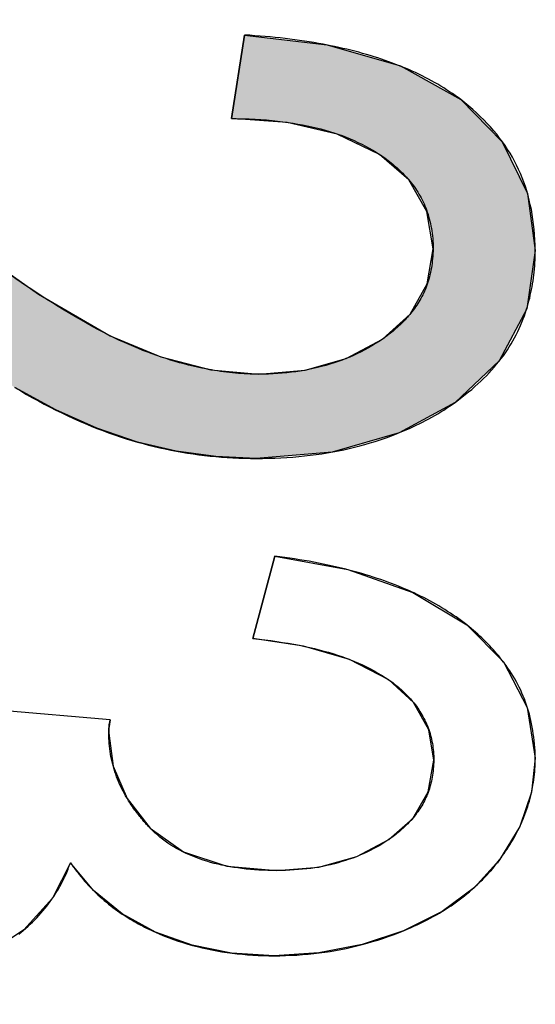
# Model space of a CAD drawing. Header units: millimetres. Extents: x -360 to -91, y -544 to -437.
# Tile 27 of 40: x -182.25 to -181.22, y -486.23 to -484.27. Entities that reach past the tile are written whole.
import ezdxf

# ---------------------------------------------------------------- set-up
doc = ezdxf.new("R2010")
doc.units = ezdxf.units.MM
doc.header["$LTSCALE"] = 16.335
doc.layers.get('0').update_dxf_attribs({"linetype": 'CONTINUOUS'})

msp = doc.modelspace()

# ---------------------------------------------------------------- hatches: boundary and pattern name
h = msp.add_hatch(color=256)
h.dxf.hatch_style = 1
h.paths.add_polyline_path([(-183.2294, -485.1432), (-183.2294, -484.268), (-183.1719, -484.2689), (-183.1146, -484.2749), (-183.0592, -484.2859), (-183.0591, -484.286), (-182.9713, -484.3122), (-182.9704, -484.3125), (-182.8818, -484.348), (-182.7928, -484.3929), (-182.6912, -484.4557), (-182.5919, -484.5259), (-182.5905, -484.527), (-182.4905, -484.605), (-182.4787, -484.6145), (-182.4564, -484.6324), (-182.4343, -484.6499), (-182.4124, -484.667), (-182.3907, -484.6838), (-182.3805, -484.6916), (-182.3502, -484.7154), (-182.3289, -484.7304), (-182.3285, -484.7307), (-182.3072, -484.7464), (-182.286, -484.7617), (-182.2755, -484.7692), (-182.265, -484.7766), (-182.2545, -484.7839), (-182.2441, -484.7911), (-182.2336, -484.7982), (-182.2232, -484.8052), (-182.2127, -484.8121), (-182.2095, -484.8143), (-182.2078, -484.8153), (-182.2048, -484.8172), (-182.1934, -484.8246), (-182.1819, -484.8318), (-182.1704, -484.8389), (-182.1589, -484.8459), (-182.1474, -484.8528), (-182.1359, -484.8595), (-182.1244, -484.8661), (-182.1129, -484.8726), (-182.1015, -484.879), (-182.09, -484.8853), (-182.0785, -484.8914), (-182.067, -484.8974), (-182.0576, -484.902), (-182.0483, -484.9063), (-182.0389, -484.9106), (-182.0296, -484.9147), (-182.0203, -484.9187), (-182.011, -484.9225), (-182.0018, -484.9262), (-181.9925, -484.9298), (-181.9833, -484.9332), (-181.9741, -484.9365), (-181.965, -484.9396), (-181.9559, -484.9426), (-181.9469, -484.9454), (-181.9379, -484.9481), (-181.929, -484.9507), (-181.92, -484.9531), (-181.9111, -484.9554), (-181.9023, -484.9576), (-181.8934, -484.9596), (-181.8846, -484.9615), (-181.8758, -484.9632), (-181.8671, -484.9648), (-181.867, -484.9649), (-181.8658, -484.9651), (-181.8598, -484.9661), (-181.8537, -484.967), (-181.8477, -484.9679), (-181.8417, -484.9688), (-181.8357, -484.9695), (-181.8298, -484.9702), (-181.8238, -484.9709), (-181.8179, -484.9714), (-181.812, -484.9719), (-181.8061, -484.9723), (-181.8002, -484.9727), (-181.7943, -484.973), (-181.7885, -484.9732), (-181.7826, -484.9734), (-181.7768, -484.9735), (-181.771, -484.9735), (-181.7615, -484.9735), (-181.7522, -484.9732), (-181.7429, -484.9729), (-181.7337, -484.9723), (-181.7246, -484.9716), (-181.7156, -484.9708), (-181.7066, -484.9698), (-181.6977, -484.9686), (-181.689, -484.9673), (-181.6803, -484.9659), (-181.6716, -484.9642), (-181.6631, -484.9625), (-181.6546, -484.9605), (-181.6463, -484.9584), (-181.638, -484.9562), (-181.6298, -484.9538), (-181.6217, -484.9512), (-181.6137, -484.9485), (-181.6058, -484.9457), (-181.598, -484.9425), (-181.5973, -484.9424), (-181.5903, -484.9395), (-181.5827, -484.9361), (-181.5752, -484.9326), (-181.5678, -484.929), (-181.5605, -484.9252), (-181.5533, -484.9212), (-181.5462, -484.9171), (-181.5392, -484.9128), (-181.5322, -484.9084), (-181.5254, -484.9038), (-181.5222, -484.9016), (-181.5191, -484.8993), (-181.516, -484.897), (-181.513, -484.8947), (-181.51, -484.8924), (-181.507, -484.8901), (-181.5041, -484.8877), (-181.5013, -484.8853), (-181.4985, -484.8829), (-181.4958, -484.8804), (-181.4931, -484.878), (-181.4904, -484.8755), (-181.4878, -484.873), (-181.4853, -484.8705), (-181.4828, -484.8679), (-181.4804, -484.8653), (-181.478, -484.8628), (-181.4756, -484.8602), (-181.4733, -484.8575), (-181.4717, -484.8555), (-181.4702, -484.8542), (-181.4693, -484.8527), (-181.4667, -484.8495), (-181.4642, -484.8463), (-181.4618, -484.843), (-181.4595, -484.8397), (-181.4572, -484.8363), (-181.455, -484.8329), (-181.4528, -484.8295), (-181.4508, -484.8261), (-181.4488, -484.8226), (-181.4469, -484.819), (-181.445, -484.8154), (-181.4433, -484.8118), (-181.4416, -484.8081), (-181.44, -484.8043), (-181.4385, -484.8005), (-181.437, -484.7966), (-181.4356, -484.7925), (-181.4343, -484.7884), (-181.433, -484.7841), (-181.4319, -484.7798), (-181.4308, -484.7755), (-181.4298, -484.7711), (-181.4289, -484.7666), (-181.428, -484.7621), (-181.4273, -484.7575), (-181.4267, -484.7529), (-181.4261, -484.7481), (-181.4256, -484.7434), (-181.4252, -484.7386), (-181.4249, -484.7337), (-181.4246, -484.7288), (-181.4245, -484.7238), (-181.4246, -484.7186), (-181.4247, -484.7134), (-181.425, -484.7083), (-181.4254, -484.7032), (-181.4259, -484.6982), (-181.4265, -484.6932), (-181.4271, -484.6883), (-181.4279, -484.6835), (-181.4288, -484.6787), (-181.4298, -484.6739), (-181.4309, -484.6692), (-181.4321, -484.6645), (-181.4334, -484.6599), (-181.4347, -484.6554), (-181.4362, -484.6509), (-181.4377, -484.6467), (-181.4392, -484.6426), (-181.4409, -484.6385), (-181.4426, -484.6345), (-181.4445, -484.6305), (-181.4464, -484.6266), (-181.4484, -484.6227), (-181.4505, -484.6189), (-181.4527, -484.615), (-181.455, -484.6113), (-181.4574, -484.6075), (-181.4599, -484.6038), (-181.4625, -484.6001), (-181.4652, -484.5965), (-181.4679, -484.5929), (-181.4708, -484.5893), (-181.4728, -484.5869), (-181.4752, -484.5842), (-181.4776, -484.5815), (-181.48, -484.5788), (-181.4825, -484.5762), (-181.4851, -484.5735), (-181.4878, -484.5709), (-181.4905, -484.5683), (-181.4932, -484.5657), (-181.496, -484.5631), (-181.4989, -484.5606), (-181.5018, -484.558), (-181.5048, -484.5555), (-181.5079, -484.553), (-181.511, -484.5505), (-181.5142, -484.5481), (-181.5174, -484.5457), (-181.5207, -484.5432), (-181.524, -484.5408), (-181.5274, -484.5385), (-181.5309, -484.5361), (-181.5378, -484.5317), (-181.5448, -484.5275), (-181.5519, -484.5235), (-181.5592, -484.5195), (-181.5666, -484.5157), (-181.5741, -484.5121), (-181.5818, -484.5085), (-181.5896, -484.5052), (-181.5975, -484.5019), (-181.6056, -484.4988), (-181.6138, -484.4959), (-181.6221, -484.4931), (-181.6306, -484.4904), (-181.6393, -484.4879), (-181.648, -484.4855), (-181.6569, -484.4832), (-181.6659, -484.4811), (-181.675, -484.4791), (-181.6843, -484.4773), (-181.6936, -484.4756), (-181.7031, -484.474), (-181.7127, -484.4725), (-181.7234, -484.4711), (-181.7342, -484.4698), (-181.7451, -484.4686), (-181.7562, -484.4676), (-181.7674, -484.4668), (-181.7788, -484.4661), (-181.7903, -484.4656), (-181.8019, -484.4652), (-181.8137, -484.465), (-181.8256, -484.4649), (-181.7997, -484.2985), (-181.6436, -484.3168), (-181.629, -484.3197), (-181.4914, -484.3596), (-181.4887, -484.3607), (-181.3696, -484.4269), (-181.2869, -484.5108), (-181.2368, -484.614), (-181.2212, -484.7274), (-181.2381, -484.8426), (-181.2385, -484.8441), (-181.2932, -484.9472), (-181.3808, -485.0297), (-181.4915, -485.0899), (-181.4925, -485.0903), (-181.6257, -485.1285), (-181.7765, -485.1413), (-181.8571, -485.1376), (-181.9354, -485.1268), (-181.9356, -485.1268), (-182.0126, -485.1088), (-182.0934, -485.0814), (-182.0939, -485.0811), (-182.1749, -485.0449), (-182.1755, -485.0446), (-182.257, -485), (-182.3738, -484.9237), (-182.4883, -484.8413), (-182.4901, -484.8399), (-182.6067, -484.7505), (-182.6079, -484.7495), (-182.6465, -484.7193), (-182.6628, -484.7066), (-182.6913, -484.6843), (-182.7242, -484.6594), (-182.7446, -484.6439), (-182.758, -484.6338), (-182.7714, -484.6239), (-182.7757, -484.6206), (-182.7778, -484.6192), (-182.7805, -484.6172), (-182.7967, -484.6055), (-182.8129, -484.594), (-182.829, -484.5827), (-182.8449, -484.5718), (-182.8607, -484.5611), (-182.8678, -484.5567), (-182.8749, -484.5524), (-182.882, -484.5482), (-182.8891, -484.544), (-182.8963, -484.5399), (-182.9035, -484.5359), (-182.9108, -484.5319), (-182.918, -484.5281), (-182.9253, -484.5243), (-182.9327, -484.5206), (-182.94, -484.5169), (-182.9475, -484.5133), (-182.955, -484.5097), (-182.9626, -484.5062), (-182.9702, -484.5028), (-182.9779, -484.4994), (-182.9856, -484.4961), (-182.9934, -484.4929), (-182.9934, -485.1432)])
h.paths.add_polyline_path([(-183.2294, -512.3442), (-183.2294, -511.6105), (-183.1718, -511.6112), (-183.1148, -511.6164), (-183.0593, -511.6258), (-183.0591, -511.6258), (-182.9714, -511.6481), (-182.9704, -511.6484), (-182.8818, -511.6787), (-182.7928, -511.7168), (-182.6912, -511.7701), (-182.5919, -511.8294), (-182.5905, -511.8303), (-182.4904, -511.8961), (-182.4784, -511.9043), (-182.4555, -511.9198), (-182.4328, -511.9349), (-182.4102, -511.9497), (-182.3879, -511.9641), (-182.3767, -511.9713), (-182.3502, -511.9888), (-182.3308, -512.0002), (-182.3303, -512.0005), (-182.3168, -512.0089), (-182.3033, -512.0171), (-182.285, -512.0282), (-182.2667, -512.039), (-182.2576, -512.0443), (-182.2485, -512.0496), (-182.2395, -512.0547), (-182.2304, -512.0599), (-182.2213, -512.0649), (-182.2122, -512.0699), (-182.2095, -512.0715), (-182.2081, -512.0722), (-182.2048, -512.0739), (-182.1941, -512.0797), (-182.1834, -512.0853), (-182.1727, -512.0909), (-182.1619, -512.0964), (-182.1512, -512.1017), (-182.1404, -512.107), (-182.1297, -512.1122), (-182.1189, -512.1174), (-182.1082, -512.1224), (-182.0974, -512.1273), (-182.0867, -512.1322), (-182.0828, -512.1339), (-182.0749, -512.1374), (-182.067, -512.1408), (-182.0602, -512.1435), (-182.0535, -512.1462), (-182.0467, -512.1488), (-182.0399, -512.1514), (-182.0332, -512.1539), (-182.0264, -512.1563), (-182.0197, -512.1587), (-182.013, -512.161), (-182.0063, -512.1632), (-181.9996, -512.1654), (-181.9929, -512.1675), (-181.9863, -512.1696), (-181.9796, -512.1716), (-181.973, -512.1736), (-181.9663, -512.1755), (-181.965, -512.1759), (-181.9584, -512.1777), (-181.9517, -512.1794), (-181.9451, -512.1811), (-181.9385, -512.1828), (-181.932, -512.1843), (-181.9254, -512.1859), (-181.9189, -512.1873), (-181.9123, -512.1887), (-181.9058, -512.1901), (-181.8993, -512.1913), (-181.8928, -512.1925), (-181.8864, -512.1937), (-181.8799, -512.1948), (-181.8735, -512.1958), (-181.8671, -512.1968), (-181.867, -512.1968), (-181.8658, -512.197), (-181.8598, -512.1978), (-181.8537, -512.1986), (-181.8477, -512.1994), (-181.8417, -512.2001), (-181.8357, -512.2007), (-181.8298, -512.2013), (-181.8238, -512.2018), (-181.8179, -512.2023), (-181.812, -512.2027), (-181.8061, -512.203), (-181.8002, -512.2033), (-181.7943, -512.2036), (-181.7885, -512.2038), (-181.7826, -512.2039), (-181.7768, -512.204), (-181.771, -512.204), (-181.7654, -512.204), (-181.7598, -512.2039), (-181.7542, -512.2038), (-181.7487, -512.2037), (-181.7432, -512.2035), (-181.7377, -512.2032), (-181.7323, -512.2029), (-181.7269, -512.2026), (-181.7215, -512.2022), (-181.7162, -512.2018), (-181.7108, -512.2013), (-181.7056, -512.2008), (-181.7003, -512.2002), (-181.6951, -512.1996), (-181.6899, -512.199), (-181.6847, -512.1983), (-181.6795, -512.1975), (-181.6792, -512.1975), (-181.6789, -512.1974), (-181.6745, -512.1968), (-181.6695, -512.1959), (-181.6645, -512.1951), (-181.6595, -512.1942), (-181.6546, -512.1932), (-181.6497, -512.1922), (-181.6449, -512.1912), (-181.64, -512.1901), (-181.6352, -512.189), (-181.6305, -512.1878), (-181.6257, -512.1866), (-181.621, -512.1853), (-181.6163, -512.184), (-181.6117, -512.1827), (-181.6071, -512.1813), (-181.6025, -512.1799), (-181.598, -512.1783), (-181.597, -512.1781), (-181.5929, -512.1767), (-181.5887, -512.1752), (-181.5845, -512.1737), (-181.5804, -512.1721), (-181.5763, -512.1705), (-181.5722, -512.1688), (-181.5681, -512.1672), (-181.5641, -512.1654), (-181.5601, -512.1637), (-181.5561, -512.1619), (-181.5522, -512.1601), (-181.5483, -512.1582), (-181.5444, -512.1563), (-181.5405, -512.1543), (-181.5367, -512.1523), (-181.5329, -512.1503), (-181.5292, -512.1482), (-181.5254, -512.1461), (-181.5222, -512.1442), (-181.519, -512.1423), (-181.5159, -512.1404), (-181.5129, -512.1385), (-181.5098, -512.1365), (-181.5069, -512.1346), (-181.504, -512.1326), (-181.5011, -512.1306), (-181.4983, -512.1285), (-181.4955, -512.1265), (-181.4928, -512.1244), (-181.4902, -512.1223), (-181.4876, -512.1202), (-181.485, -512.1181), (-181.4825, -512.116), (-181.4801, -512.1138), (-181.4777, -512.1116), (-181.4754, -512.1094), (-181.4721, -512.107), (-181.4708, -512.105), (-181.4681, -512.1023), (-181.4654, -512.0995), (-181.4629, -512.0967), (-181.4604, -512.0938), (-181.458, -512.091), (-181.4557, -512.0881), (-181.4535, -512.0851), (-181.4513, -512.0821), (-181.4492, -512.0791), (-181.4473, -512.0761), (-181.4453, -512.073), (-181.4435, -512.0698), (-181.4418, -512.0666), (-181.4401, -512.0634), (-181.4385, -512.0601), (-181.437, -512.0568), (-181.4356, -512.0533), (-181.4343, -512.0499), (-181.433, -512.0463), (-181.4319, -512.0427), (-181.4308, -512.0391), (-181.4298, -512.0354), (-181.4289, -512.0317), (-181.428, -512.0279), (-181.4273, -512.0241), (-181.4267, -512.0202), (-181.4261, -512.0162), (-181.4256, -512.0122), (-181.4252, -512.0082), (-181.4249, -512.0041), (-181.4246, -512), (-181.4245, -511.9958), (-181.4246, -511.9915), (-181.4247, -511.9871), (-181.425, -511.9829), (-181.4254, -511.9786), (-181.4259, -511.9744), (-181.4265, -511.9702), (-181.4271, -511.9661), (-181.4279, -511.962), (-181.4288, -511.958), (-181.4298, -511.954), (-181.4309, -511.95), (-181.4321, -511.9461), (-181.4334, -511.9423), (-181.4347, -511.9385), (-181.4362, -511.9347), (-181.4377, -511.9312), (-181.4392, -511.9277), (-181.4409, -511.9243), (-181.4426, -511.9209), (-181.4445, -511.9176), (-181.4464, -511.9143), (-181.4484, -511.911), (-181.4505, -511.9077), (-181.4527, -511.9045), (-181.455, -511.9014), (-181.4574, -511.8982), (-181.4599, -511.8951), (-181.4625, -511.892), (-181.4652, -511.8889), (-181.4679, -511.8859), (-181.4708, -511.8829), (-181.4729, -511.8808), (-181.4734, -511.88), (-181.4745, -511.8792), (-181.4751, -511.8786), (-181.4775, -511.8763), (-181.48, -511.874), (-181.4825, -511.8718), (-181.4851, -511.8696), (-181.4877, -511.8674), (-181.4904, -511.8652), (-181.4932, -511.863), (-181.496, -511.8608), (-181.4989, -511.8587), (-181.5018, -511.8565), (-181.5048, -511.8544), (-181.5079, -511.8523), (-181.511, -511.8502), (-181.5142, -511.8481), (-181.5174, -511.8461), (-181.5207, -511.844), (-181.524, -511.842), (-181.5274, -511.84), (-181.5309, -511.838), (-181.5367, -511.8349), (-181.5426, -511.8319), (-181.5486, -511.8289), (-181.5547, -511.826), (-181.5609, -511.8233), (-181.5671, -511.8206), (-181.5735, -511.8179), (-181.58, -511.8154), (-181.5865, -511.813), (-181.5932, -511.8106), (-181.6, -511.8083), (-181.6068, -511.8061), (-181.6138, -511.804), (-181.6209, -511.802), (-181.628, -511.8001), (-181.6353, -511.7982), (-181.6426, -511.7965), (-181.65, -511.7948), (-181.6576, -511.7932), (-181.6652, -511.7917), (-181.6729, -511.7903), (-181.6807, -511.7889), (-181.6886, -511.7876), (-181.6965, -511.7864), (-181.7046, -511.7853), (-181.7127, -511.7843), (-181.7146, -511.7841), (-181.715, -511.784), (-181.7153, -511.784), (-181.7211, -511.7833), (-181.7277, -511.7826), (-181.7344, -511.7819), (-181.7411, -511.7813), (-181.7478, -511.7808), (-181.7546, -511.7802), (-181.7615, -511.7798), (-181.7684, -511.7794), (-181.7754, -511.779), (-181.7824, -511.7787), (-181.7894, -511.7784), (-181.7966, -511.7782), (-181.8037, -511.778), (-181.811, -511.7779), (-181.8182, -511.7779), (-181.8256, -511.7778), (-181.7997, -511.6365), (-181.6461, -511.6517), (-181.64, -511.6527), (-181.6338, -511.6537), (-181.6267, -511.6549), (-181.4919, -511.6883), (-181.4883, -511.6896), (-181.3696, -511.7457), (-181.2876, -511.8157), (-181.2865, -511.8169), (-181.2371, -511.9034), (-181.2212, -511.9989), (-181.2405, -512.1011), (-181.2947, -512.1841), (-181.295, -512.1844), (-181.3808, -512.2506), (-181.4889, -512.2995), (-181.4913, -512.3002), (-181.4948, -512.3014), (-181.625, -512.332), (-181.6257, -512.3321), (-181.7765, -512.3427), (-181.8571, -512.3397), (-181.9355, -512.3307), (-182.0126, -512.3159), (-182.0934, -512.2932), (-182.0939, -512.293), (-182.1749, -512.2631), (-182.1755, -512.2629), (-182.257, -512.226), (-182.3738, -512.1627), (-182.4883, -512.0941), (-182.4901, -512.0929), (-182.6067, -512.0182), (-182.6238, -512.007), (-182.6913, -511.9627), (-182.7114, -511.9501), (-182.7385, -511.9327), (-182.7582, -511.9202), (-182.7713, -511.912), (-182.7757, -511.9092), (-182.7778, -511.9081), (-182.7805, -511.9064), (-182.7967, -511.8965), (-182.8129, -511.8868), (-182.829, -511.8773), (-182.8449, -511.8681), (-182.8607, -511.8591), (-182.8678, -511.8554), (-182.8749, -511.8518), (-182.882, -511.8482), (-182.8891, -511.8447), (-182.8963, -511.8412), (-182.9035, -511.8378), (-182.9108, -511.8345), (-182.918, -511.8312), (-182.9253, -511.828), (-182.9327, -511.8249), (-182.94, -511.8218), (-182.9475, -511.8187), (-182.955, -511.8157), (-182.9626, -511.8128), (-182.9702, -511.8099), (-182.9779, -511.807), (-182.9809, -511.8059), (-182.9871, -511.8037), (-182.9934, -511.8015), (-182.9934, -512.3442)])
h.paths.add_polyline_path([(-183.2294, -496.5517), (-183.1462, -496.5109), (-182.4627, -496.1756), (-182.2158, -496.3021), (-181.7806, -496.5251), (-181.7806, -496.3204), (-182.123, -496.1498), (-182.1488, -496.1368), (-182.1749, -496.1238), (-182.1753, -496.1236), (-182.2012, -496.111), (-182.228, -496.0982), (-182.2285, -496.0979), (-182.2286, -496.0979), (-182.2826, -496.0727), (-182.2694, -496.0672), (-182.2428, -496.056), (-182.2299, -496.0505), (-182.2277, -496.0496), (-182.2261, -496.0489), (-182.2188, -496.0458), (-182.1972, -496.0365), (-182.1755, -496.0269), (-182.155, -496.0178), (-182.1342, -496.0085), (-181.7806, -495.8467), (-181.7806, -495.6322), (-182.2444, -495.8604), (-182.4763, -495.9745), (-183.1471, -495.645), (-183.2294, -495.6045), (-183.2294, -495.8124), (-182.6578, -496.0784), (-182.7792, -496.1336), (-183.2294, -496.3413)])
h.paths.add_polyline_path([(-183.2294, -487.2144), (-182.9738, -487.0923), (-182.7048, -486.964), (-182.4627, -486.8487), (-182.2004, -486.9792), (-182.1634, -486.9976), (-181.903, -487.1274), (-181.7806, -487.1884), (-181.7806, -486.9892), (-182.123, -486.8237), (-182.1401, -486.8152), (-182.1574, -486.8068), (-182.1749, -486.7985), (-182.1753, -486.7982), (-182.2251, -486.775), (-182.228, -486.7736), (-182.2336, -486.7711), (-182.2826, -486.7489), (-182.2561, -486.7382), (-182.2295, -486.7273), (-182.2279, -486.7266), (-182.2277, -486.7265), (-182.2275, -486.7264), (-182.208, -486.7183), (-182.1864, -486.7092), (-182.1653, -486.7002), (-182.1446, -486.6913), (-182.1308, -486.6852), (-182.1203, -486.6806), (-181.7806, -486.5302), (-181.7806, -486.3231), (-182.165, -486.5057), (-182.1963, -486.5206), (-182.4763, -486.6538), (-182.7273, -486.5345), (-182.9784, -486.4154), (-183.2294, -486.2964), (-183.2294, -486.4971), (-183.0388, -486.5828), (-182.6578, -486.7544), (-182.7792, -486.808), (-182.9293, -486.8752), (-183.2294, -487.0096)])
h.paths.add_polyline_path([(-183.2294, -506.7252), (-183.2294, -506.5342), (-183.0793, -506.4713), (-182.9293, -506.4083), (-182.7792, -506.3452), (-182.7387, -506.3285), (-182.6578, -506.2949), (-182.8483, -506.214), (-183.0388, -506.133), (-183.2294, -506.0519), (-183.2294, -505.8614), (-182.9784, -505.9745), (-182.7273, -506.0874), (-182.4763, -506.2001), (-182.2444, -506.0958), (-182.0125, -505.9914), (-181.7806, -505.8868), (-181.7806, -506.0833), (-182.007, -506.178), (-182.1203, -506.2253), (-182.1244, -506.227), (-182.1342, -506.2311), (-182.155, -506.2396), (-182.1755, -506.248), (-182.1972, -506.2566), (-182.2295, -506.2693), (-182.2561, -506.2796), (-182.2826, -506.2897), (-182.2337, -506.3105), (-182.228, -506.3129), (-182.225, -506.3142), (-182.1772, -506.3352), (-182.1736, -506.3369), (-182.123, -506.36), (-182.0088, -506.4118), (-181.7806, -506.5152), (-181.7806, -506.701), (-182.0079, -506.5953), (-182.2353, -506.4895), (-182.4627, -506.3834), (-182.7182, -506.4976), (-182.9738, -506.6115)])
h.paths.add_polyline_path([(-183.2294, -513.1673), (-182.9738, -513.0716), (-182.8515, -513.0257), (-182.7292, -512.9797), (-182.6087, -512.9342), (-182.4627, -512.8791), (-182.3339, -512.9299), (-182.2816, -512.9505), (-182.2353, -512.9687), (-182.1826, -512.9894), (-182.1216, -513.0134), (-182.0079, -513.058), (-181.7806, -513.147), (-181.7806, -512.9904), (-181.8947, -512.9467), (-182.0088, -512.903), (-182.123, -512.8593), (-182.1753, -512.839), (-182.2242, -512.8208), (-182.228, -512.8194), (-182.2338, -512.8173), (-182.2826, -512.7997), (-182.2508, -512.7895), (-182.2318, -512.7832), (-182.2277, -512.7819), (-182.2256, -512.7812), (-182.2194, -512.7792), (-182.1891, -512.769), (-182.1687, -512.7621), (-182.1411, -512.7526), (-182.1286, -512.7481), (-182.1203, -512.7452), (-182.007, -512.7051), (-181.7806, -512.6248), (-181.7806, -512.4577), (-182.0125, -512.5467), (-182.1284, -512.5911), (-182.1943, -512.6162), (-182.2444, -512.6354), (-182.2836, -512.6504), (-182.3325, -512.669), (-182.4763, -512.7238), (-182.6018, -512.6761), (-182.7273, -512.6282), (-182.8529, -512.5803), (-182.9784, -512.5323), (-183.2294, -512.436), (-183.2294, -512.5981), (-183.0388, -512.667), (-182.8483, -512.7356), (-182.6578, -512.8041), (-182.7792, -512.8468), (-182.9293, -512.9001), (-183.0793, -512.9533), (-183.2294, -513.0064)])
h.paths.add_polyline_path([(-181.3696, -484.4269), (-181.3613, -484.4334), (-181.3533, -484.44), (-181.3456, -484.4467), (-181.338, -484.4535), (-181.3308, -484.4604), (-181.3237, -484.4673), (-181.3169, -484.4744), (-181.3104, -484.4815), (-181.3041, -484.4888), (-181.298, -484.4961), (-181.2922, -484.5035), (-181.2869, -484.5108)])
h.paths.add_polyline_path([(-183.0584, -511.6259), (-183.0511, -511.6275), (-183.0438, -511.6291), (-183.0365, -511.6308), (-183.0292, -511.6326), (-183.0219, -511.6343), (-183.0145, -511.6362), (-183.0072, -511.6381), (-182.9998, -511.64), (-182.9925, -511.6421), (-182.9851, -511.6441), (-182.9777, -511.6462), (-182.9714, -511.6481), (-183.0584, -511.626)])

# ---------------------------------------------------------------- linework, layer by layer
at = {"color": 7, "linetype": 'Continuous'}
for p, q in [((-181.7997, -484.2985), (-181.8256, -484.4649)), ((-181.8256, -484.4649), (-181.7997, -484.2985)), ((-181.6288, -484.3197), (-181.6436, -484.3168)), ((-181.3696, -484.4269), (-181.2869, -484.5108)), ((-181.7396, -485.3359), (-181.7833, -485.4998)), ((-181.7833, -485.4998), (-181.7396, -485.3359)), ((-181.3576, -485.4725), (-181.2842, -485.5461)), ((-182.067, -485.6613), (-182.2826, -485.6431)), ((-182.067, -485.6613), (-182.2826, -485.6431)), ((-182.0698, -485.6878), (-182.061, -485.7537)), ((-182.061, -485.7537), (-182.0335, -485.8178)), ((-182.0335, -485.8178), (-181.9873, -485.8773)), ((-181.9873, -485.8773), (-181.9871, -485.8776)), ((-182.1462, -485.9458), (-182.1817, -486.0164)), ((-182.1, -486.0011), (-182.1462, -485.9458)), ((-181.2924, -485.9402), (-181.3423, -485.9949)), ((-181.2924, -485.9402), (-181.2973, -485.9467)), ((-182.0433, -486.0479), (-182.1, -486.0011)), ((-182.1817, -486.0164), (-182.2389, -486.0797)), ((-181.977, -486.0843), (-182.0433, -486.0479)), ((-182.2389, -486.0797), (-182.3167, -486.1311))]:
    msp.add_line(p, q, dxfattribs=at)
for points in [[(-181.7997, -484.2985), (-181.6354, -484.3178), (-181.4897, -484.3601), (-181.3696, -484.4269)], [(-181.6436, -484.3168), (-181.6528, -484.3151), (-181.662, -484.3135), (-181.6713, -484.312), (-181.6807, -484.3106), (-181.6902, -484.3092), (-181.6997, -484.3078), (-181.7094, -484.3066), (-181.7191, -484.3054), (-181.7289, -484.3043), (-181.7387, -484.3033), (-181.7487, -484.3023), (-181.7587, -484.3014), (-181.7688, -484.3006), (-181.779, -484.2998), (-181.7893, -484.2991), (-181.7997, -484.2985)], [(-181.4914, -484.3596), (-181.4984, -484.3569), (-181.5055, -484.3542), (-181.5126, -484.3516), (-181.5199, -484.349), (-181.5272, -484.3465), (-181.5346, -484.3441), (-181.542, -484.3417), (-181.5496, -484.3394), (-181.5572, -484.3371), (-181.5648, -484.335), (-181.5726, -484.3328), (-181.5804, -484.3308), (-181.5883, -484.3288), (-181.5963, -484.3269), (-181.6043, -484.325), (-181.6124, -484.3232), (-181.6206, -484.3214), (-181.6288, -484.3197)], [(-181.3696, -484.4269), (-181.375, -484.4229), (-181.3806, -484.419), (-181.3862, -484.4151), (-181.3919, -484.4113), (-181.3977, -484.4075), (-181.4035, -484.4038), (-181.4094, -484.4002), (-181.4154, -484.3966), (-181.4215, -484.3931), (-181.4276, -484.3897), (-181.4339, -484.3863), (-181.4402, -484.383), (-181.4466, -484.3797), (-181.453, -484.3765), (-181.4595, -484.3734), (-181.4662, -484.3704), (-181.4728, -484.3674), (-181.4796, -484.3645), (-181.4865, -484.3616), (-181.4914, -484.3596)], [(-181.2212, -484.7274), (-181.2214, -484.7167), (-181.2219, -484.7062), (-181.2225, -484.6958), (-181.2234, -484.6855), (-181.2245, -484.6754), (-181.2258, -484.6654), (-181.2274, -484.6556), (-181.2291, -484.6459), (-181.2311, -484.6364), (-181.2333, -484.627), (-181.2356, -484.6178), (-181.2382, -484.6088), (-181.241, -484.5999), (-181.244, -484.5912), (-181.2473, -484.5826), (-181.2507, -484.5742), (-181.2544, -484.5659), (-181.2583, -484.5577), (-181.2624, -484.5497), (-181.2668, -484.5417), (-181.2714, -484.5339), (-181.2762, -484.5262), (-181.2813, -484.5185), (-181.2866, -484.511), (-181.2922, -484.5035), (-181.298, -484.4961), (-181.3041, -484.4888), (-181.3104, -484.4815), (-181.3169, -484.4744), (-181.3237, -484.4673), (-181.3308, -484.4604), (-181.338, -484.4535), (-181.3456, -484.4467), (-181.3533, -484.44), (-181.3613, -484.4334), (-181.3696, -484.4269)], [(-181.8256, -484.4649), (-181.8137, -484.465), (-181.8019, -484.4652), (-181.7903, -484.4656), (-181.7788, -484.4661), (-181.7674, -484.4668), (-181.7562, -484.4676), (-181.7451, -484.4686), (-181.7342, -484.4698), (-181.7234, -484.4711), (-181.7127, -484.4725), (-181.7031, -484.474), (-181.6936, -484.4756), (-181.6843, -484.4773), (-181.675, -484.4791), (-181.6659, -484.4811), (-181.6569, -484.4832), (-181.648, -484.4855), (-181.6393, -484.4879), (-181.6306, -484.4904), (-181.6221, -484.4931), (-181.6138, -484.4959), (-181.6056, -484.4988), (-181.5975, -484.5019), (-181.5896, -484.5052), (-181.5818, -484.5085), (-181.5741, -484.5121), (-181.5666, -484.5157), (-181.5592, -484.5195), (-181.5519, -484.5235), (-181.5448, -484.5275), (-181.5378, -484.5317), (-181.5309, -484.5361)], [(-181.5309, -484.5361), (-181.6152, -484.4957), (-181.7148, -484.4723), (-181.8256, -484.4649)], [(-181.2869, -484.5108), (-181.2368, -484.614), (-181.2212, -484.7274)], [(-181.5309, -484.5361), (-181.5274, -484.5385), (-181.524, -484.5408), (-181.5207, -484.5432), (-181.5174, -484.5457), (-181.5142, -484.5481), (-181.511, -484.5505), (-181.5079, -484.553), (-181.5048, -484.5555), (-181.5018, -484.558), (-181.4989, -484.5606), (-181.496, -484.5631), (-181.4932, -484.5657), (-181.4905, -484.5683), (-181.4878, -484.5709), (-181.4851, -484.5735), (-181.4825, -484.5762), (-181.48, -484.5788), (-181.4776, -484.5815), (-181.4752, -484.5842), (-181.4728, -484.5869)], [(-181.4245, -484.7238), (-181.4367, -484.6498), (-181.4728, -484.5869), (-181.5309, -484.5361)], [(-181.4728, -484.5869), (-181.4708, -484.5893), (-181.4679, -484.5929), (-181.4652, -484.5965), (-181.4625, -484.6001), (-181.4599, -484.6038), (-181.4574, -484.6075), (-181.455, -484.6113), (-181.4527, -484.615), (-181.4505, -484.6189), (-181.4484, -484.6227), (-181.4464, -484.6266), (-181.4445, -484.6305), (-181.4426, -484.6345), (-181.4409, -484.6385), (-181.4392, -484.6426), (-181.4377, -484.6467), (-181.4362, -484.6509), (-181.4347, -484.6554), (-181.4334, -484.6599), (-181.4321, -484.6645), (-181.4309, -484.6692), (-181.4298, -484.6739), (-181.4288, -484.6787), (-181.4279, -484.6835), (-181.4271, -484.6883), (-181.4265, -484.6932), (-181.4259, -484.6982), (-181.4254, -484.7032), (-181.425, -484.7083), (-181.4247, -484.7134), (-181.4246, -484.7186), (-181.4245, -484.7238)], [(-182.4902, -484.6052), (-182.3502, -484.7154), (-182.2095, -484.8143), (-182.067, -484.8974)], [(-181.5254, -484.9038), (-181.4702, -484.8542), (-181.4365, -484.7937), (-181.4245, -484.7238)], [(-181.4245, -484.7238), (-181.4246, -484.7288), (-181.4249, -484.7337), (-181.4252, -484.7386), (-181.4256, -484.7434), (-181.4261, -484.7481), (-181.4267, -484.7529), (-181.4273, -484.7575), (-181.428, -484.7621), (-181.4289, -484.7666), (-181.4298, -484.7711), (-181.4308, -484.7755), (-181.4319, -484.7798), (-181.433, -484.7841), (-181.4343, -484.7884), (-181.4356, -484.7925), (-181.437, -484.7966), (-181.4385, -484.8005), (-181.44, -484.8043), (-181.4416, -484.8081), (-181.4433, -484.8118), (-181.445, -484.8154), (-181.4469, -484.819), (-181.4488, -484.8226), (-181.4508, -484.8261), (-181.4528, -484.8295), (-181.455, -484.8329), (-181.4572, -484.8363), (-181.4595, -484.8397), (-181.4618, -484.843), (-181.4642, -484.8463), (-181.4667, -484.8495), (-181.4693, -484.8527)], [(-181.2212, -484.7274), (-181.2382, -484.8434), (-181.2932, -484.9472), (-181.3808, -485.0297)], [(-181.2385, -484.8441), (-181.2369, -484.8387), (-181.2353, -484.8332), (-181.2338, -484.8277), (-181.2324, -484.8222), (-181.2311, -484.8166), (-181.2299, -484.811), (-181.2287, -484.8053), (-181.2276, -484.7996), (-181.2266, -484.7938), (-181.2257, -484.788), (-181.2249, -484.7821), (-181.2241, -484.7762), (-181.2235, -484.7703), (-181.2229, -484.7643), (-181.2224, -484.7582), (-181.222, -484.7521), (-181.2217, -484.746), (-181.2214, -484.7399), (-181.2213, -484.7337), (-181.2212, -484.7274)], [(-182.2127, -484.8121), (-182.2232, -484.8052), (-182.2336, -484.7982), (-182.2441, -484.7911), (-182.2545, -484.7839), (-182.265, -484.7766), (-182.2755, -484.7692), (-182.286, -484.7617)], [(-182.067, -484.8974), (-182.0785, -484.8914), (-182.09, -484.8853), (-182.1015, -484.879), (-182.1129, -484.8726), (-182.1244, -484.8661), (-182.1359, -484.8595), (-182.1474, -484.8528), (-182.1589, -484.8459), (-182.1704, -484.8389), (-182.1819, -484.8318), (-182.1934, -484.8246), (-182.2048, -484.8172), (-182.2127, -484.8121)], [(-181.4693, -484.8527), (-181.4711, -484.8549), (-181.4733, -484.8575), (-181.4756, -484.8602), (-181.478, -484.8628), (-181.4804, -484.8653), (-181.4828, -484.8679), (-181.4853, -484.8705), (-181.4878, -484.873), (-181.4904, -484.8755), (-181.4931, -484.878), (-181.4958, -484.8804), (-181.4985, -484.8829), (-181.5013, -484.8853), (-181.5041, -484.8877), (-181.507, -484.8901), (-181.51, -484.8924), (-181.513, -484.8947), (-181.516, -484.897), (-181.5191, -484.8993), (-181.5222, -484.9016), (-181.5254, -484.9038)], [(-181.3808, -485.0297), (-181.3739, -485.0246), (-181.3671, -485.0194), (-181.3605, -485.0142), (-181.354, -485.009), (-181.3477, -485.0037), (-181.3416, -484.9983), (-181.3356, -484.9929), (-181.3298, -484.9875), (-181.3241, -484.982), (-181.3186, -484.9765), (-181.3133, -484.9709), (-181.3081, -484.9653), (-181.3031, -484.9596), (-181.2983, -484.9539), (-181.2936, -484.9482), (-181.2891, -484.9425), (-181.2848, -484.9367), (-181.2807, -484.9309), (-181.2767, -484.925), (-181.2729, -484.9191), (-181.2692, -484.9132), (-181.2657, -484.9072), (-181.2624, -484.9011), (-181.2592, -484.895), (-181.2561, -484.8889), (-181.2532, -484.8827), (-181.2505, -484.8764), (-181.2478, -484.8701), (-181.2453, -484.8637), (-181.2429, -484.8572), (-181.2407, -484.8507), (-181.2385, -484.8441)], [(-181.8671, -484.9648), (-181.8758, -484.9632), (-181.8846, -484.9615), (-181.8934, -484.9596), (-181.9023, -484.9576), (-181.9111, -484.9554), (-181.92, -484.9531), (-181.929, -484.9507), (-181.9379, -484.9481), (-181.9469, -484.9454), (-181.9559, -484.9426), (-181.965, -484.9396), (-181.9741, -484.9365), (-181.9833, -484.9332), (-181.9925, -484.9298), (-182.0018, -484.9262), (-182.011, -484.9225), (-182.0203, -484.9187), (-182.0296, -484.9147), (-182.0389, -484.9106), (-182.0483, -484.9063), (-182.0576, -484.902), (-182.067, -484.8974)], [(-182.067, -484.8974), (-181.9663, -484.9392), (-181.8669, -484.9649), (-181.771, -484.9735)], [(-181.5254, -484.9038), (-181.5322, -484.9084), (-181.5392, -484.9128), (-181.5462, -484.9171), (-181.5533, -484.9212), (-181.5605, -484.9252), (-181.5678, -484.929), (-181.5752, -484.9326), (-181.5827, -484.9361), (-181.5903, -484.9395), (-181.598, -484.9426), (-181.6058, -484.9457), (-181.6137, -484.9485), (-181.6217, -484.9512), (-181.6298, -484.9538), (-181.638, -484.9562), (-181.6463, -484.9584), (-181.6546, -484.9605), (-181.6631, -484.9625), (-181.6716, -484.9642), (-181.6803, -484.9659), (-181.689, -484.9673), (-181.6977, -484.9686), (-181.7066, -484.9698), (-181.7156, -484.9708), (-181.7246, -484.9716), (-181.7337, -484.9723), (-181.7429, -484.9729), (-181.7522, -484.9732), (-181.7615, -484.9735), (-181.771, -484.9735)], [(-181.771, -484.9735), (-181.6794, -484.9656), (-181.5973, -484.9424), (-181.5254, -484.9038)], [(-181.771, -484.9735), (-181.7768, -484.9735), (-181.7826, -484.9734), (-181.7885, -484.9732), (-181.7943, -484.973), (-181.8002, -484.9727), (-181.8061, -484.9723), (-181.812, -484.9719), (-181.8179, -484.9714), (-181.8238, -484.9709), (-181.8298, -484.9702), (-181.8357, -484.9695), (-181.8417, -484.9688), (-181.8477, -484.9679), (-181.8537, -484.967), (-181.8598, -484.9661), (-181.8658, -484.9651), (-181.8671, -484.9648)], [(-182.0126, -485.1088), (-182.0939, -485.0811), (-182.1755, -485.0446), (-182.257, -485)], [(-182.257, -485), (-182.2452, -485.007), (-182.2335, -485.0137), (-182.2217, -485.0203), (-182.21, -485.0267), (-182.1983, -485.033), (-182.1866, -485.039), (-182.1749, -485.0449), (-182.1632, -485.0507), (-182.1516, -485.0562), (-182.1399, -485.0616), (-182.1283, -485.0668), (-182.1167, -485.0718), (-182.105, -485.0767), (-182.0934, -485.0814), (-182.0819, -485.0858), (-182.0703, -485.0901), (-182.0587, -485.0942), (-182.0472, -485.0981), (-182.0356, -485.1019), (-182.0241, -485.1054), (-182.0126, -485.1088)], [(-181.3808, -485.0297), (-181.4919, -485.0902), (-181.6257, -485.1285), (-181.7765, -485.1413)], [(-181.4915, -485.0899), (-181.4847, -485.0871), (-181.478, -485.0843), (-181.4714, -485.0814), (-181.4649, -485.0784), (-181.4584, -485.0753), (-181.4521, -485.0722), (-181.4457, -485.0691), (-181.4395, -485.0658), (-181.4333, -485.0625), (-181.4272, -485.0591), (-181.4212, -485.0557), (-181.4152, -485.0522), (-181.4093, -485.0486), (-181.4035, -485.045), (-181.3977, -485.0413), (-181.392, -485.0375), (-181.3864, -485.0336), (-181.3808, -485.0297)], [(-181.7765, -485.1413), (-181.764, -485.1412), (-181.7517, -485.141), (-181.7395, -485.1406), (-181.7275, -485.14), (-181.7155, -485.1393), (-181.7037, -485.1384), (-181.692, -485.1374), (-181.6804, -485.1363), (-181.6689, -485.135), (-181.6575, -485.1335), (-181.6462, -485.1319), (-181.6351, -485.1301), (-181.624, -485.1282), (-181.6131, -485.1261), (-181.6023, -485.1239), (-181.5916, -485.1215), (-181.581, -485.119), (-181.5706, -485.1163), (-181.5602, -485.1135), (-181.55, -485.1105), (-181.5399, -485.1074), (-181.53, -485.1042), (-181.5202, -485.1008), (-181.5105, -485.0973), (-181.5009, -485.0937), (-181.4915, -485.0899)], [(-181.7765, -485.1413), (-181.8571, -485.1376), (-181.9356, -485.1268), (-182.0126, -485.1088)], [(-182.0126, -485.1088), (-182.0016, -485.1118), (-181.9907, -485.1147), (-181.9797, -485.1174), (-181.9686, -485.12), (-181.9576, -485.1224), (-181.9465, -485.1247), (-181.9354, -485.1268), (-181.9243, -485.1288), (-181.9132, -485.1306), (-181.902, -485.1323), (-181.8909, -485.1339), (-181.8796, -485.1353), (-181.8684, -485.1365), (-181.8571, -485.1377), (-181.8457, -485.1386), (-181.8343, -485.1394), (-181.8228, -485.1401), (-181.8113, -485.1406), (-181.7997, -485.141), (-181.7881, -485.1412), (-181.7765, -485.1413)], [(-181.7396, -485.3359), (-181.5939, -485.3625), (-181.4649, -485.4078), (-181.3576, -485.4725)], [(-181.5893, -485.3641), (-181.5981, -485.3618), (-181.607, -485.3596), (-181.6159, -485.3575), (-181.6249, -485.3554), (-181.634, -485.3534), (-181.6432, -485.3514), (-181.6525, -485.3496), (-181.6618, -485.3478), (-181.6713, -485.346), (-181.6808, -485.3444), (-181.6904, -485.3428), (-181.7001, -485.3413), (-181.7098, -485.3398), (-181.7197, -485.3384), (-181.7296, -485.3371), (-181.7396, -485.3359)], [(-181.466, -485.4073), (-181.4727, -485.4043), (-181.4795, -485.4014), (-181.4863, -485.3985), (-181.4932, -485.3957), (-181.5002, -485.3929), (-181.5072, -485.3902), (-181.5143, -485.3875), (-181.5215, -485.3849), (-181.5288, -485.3824), (-181.5361, -485.3799), (-181.5435, -485.3775), (-181.551, -485.3751), (-181.5585, -485.3728), (-181.5661, -485.3705), (-181.5738, -485.3683), (-181.5815, -485.3662), (-181.5893, -485.3641)], [(-181.3576, -485.4725), (-181.3628, -485.4685), (-181.3681, -485.4645), (-181.3735, -485.4606), (-181.3789, -485.4568), (-181.3844, -485.453), (-181.39, -485.4493), (-181.3956, -485.4456), (-181.4013, -485.442), (-181.4071, -485.4384), (-181.4129, -485.4349), (-181.4189, -485.4315), (-181.4249, -485.4281), (-181.431, -485.4248), (-181.4371, -485.4215), (-181.4433, -485.4183), (-181.4496, -485.4151), (-181.456, -485.412), (-181.4624, -485.409), (-181.466, -485.4073)], [(-181.2831, -485.5483), (-181.2843, -485.5467), (-181.2875, -485.5425), (-181.2908, -485.5384), (-181.2941, -485.5343), (-181.2975, -485.5302), (-181.301, -485.5262), (-181.3045, -485.5222), (-181.3082, -485.5182), (-181.3119, -485.5142), (-181.3156, -485.5102), (-181.3195, -485.5063), (-181.3234, -485.5024), (-181.3274, -485.4986), (-181.3315, -485.4947), (-181.3357, -485.491), (-181.3399, -485.4872), (-181.3442, -485.4835), (-181.3486, -485.4798), (-181.3531, -485.4761), (-181.3576, -485.4725)], [(-181.7833, -485.4998), (-181.7711, -485.501), (-181.7592, -485.5024), (-181.7474, -485.5039), (-181.7357, -485.5055), (-181.7242, -485.5073), (-181.7129, -485.5091), (-181.7017, -485.5111), (-181.6907, -485.5132), (-181.6798, -485.5155), (-181.6701, -485.5176), (-181.6606, -485.5198), (-181.6512, -485.5221), (-181.642, -485.5246), (-181.6328, -485.5271), (-181.6238, -485.5298), (-181.615, -485.5326), (-181.6063, -485.5355), (-181.5977, -485.5386), (-181.5892, -485.5418), (-181.581, -485.5451), (-181.5728, -485.5486), (-181.5648, -485.5523), (-181.557, -485.556), (-181.5493, -485.56), (-181.5417, -485.5641), (-181.5343, -485.5683), (-181.527, -485.5726), (-181.5198, -485.5771), (-181.5128, -485.5817)], [(-181.5128, -485.5817), (-181.5908, -485.5416), (-181.6822, -485.515), (-181.7833, -485.4998)], [(-181.2842, -485.5461), (-181.2374, -485.637), (-181.2212, -485.7381)], [(-181.2212, -485.7381), (-181.2214, -485.7309), (-181.2218, -485.7237), (-181.2223, -485.7167), (-181.2228, -485.7097), (-181.2235, -485.7028), (-181.2243, -485.6959), (-181.2252, -485.6892), (-181.2262, -485.6825), (-181.2274, -485.6759), (-181.2286, -485.6694), (-181.23, -485.663), (-181.2314, -485.6567), (-181.233, -485.6504), (-181.2347, -485.6443), (-181.2365, -485.6382), (-181.2384, -485.6322), (-181.2406, -485.6261), (-181.2428, -485.62), (-181.2452, -485.6141), (-181.2477, -485.6082), (-181.2503, -485.6025), (-181.2531, -485.5968), (-181.2559, -485.5911), (-181.2589, -485.5856), (-181.262, -485.5801), (-181.2652, -485.5747), (-181.2686, -485.5693), (-181.272, -485.564), (-181.2756, -485.5588), (-181.2793, -485.5535), (-181.2831, -485.5483)], [(-181.4231, -485.7418), (-181.4333, -485.6814), (-181.4636, -485.6269), (-181.5128, -485.5817)], [(-181.5128, -485.5817), (-181.5099, -485.5838), (-181.507, -485.5859), (-181.5042, -485.5881), (-181.5014, -485.5902), (-181.4987, -485.5924), (-181.496, -485.5946), (-181.4933, -485.5968), (-181.4907, -485.5991), (-181.4882, -485.6013), (-181.4857, -485.6036), (-181.4833, -485.6059), (-181.4809, -485.6082), (-181.4785, -485.6105), (-181.4762, -485.6128), (-181.474, -485.6152), (-181.4718, -485.6176), (-181.4696, -485.6199), (-181.4675, -485.6224), (-181.4655, -485.6248), (-181.4635, -485.6272)], [(-181.4635, -485.6272), (-181.4631, -485.6277), (-181.4605, -485.631), (-181.4579, -485.6344), (-181.4555, -485.6378), (-181.4532, -485.6412), (-181.4509, -485.6446), (-181.4487, -485.6481), (-181.4467, -485.6516), (-181.4447, -485.6552), (-181.4428, -485.6588), (-181.441, -485.6624), (-181.4392, -485.666), (-181.4376, -485.6697), (-181.436, -485.6734), (-181.4346, -485.6771), (-181.4332, -485.6809), (-181.4319, -485.6847), (-181.4307, -485.6886), (-181.4296, -485.6925), (-181.4286, -485.6964), (-181.4276, -485.7003), (-181.4268, -485.7043), (-181.426, -485.7084), (-181.4254, -485.7124), (-181.4248, -485.7165), (-181.4243, -485.7206), (-181.4239, -485.7248), (-181.4235, -485.729), (-181.4233, -485.7332), (-181.4232, -485.7375), (-181.4231, -485.7418)], [(-182.0698, -485.6863), (-182.0698, -485.6848), (-182.0698, -485.6833), (-182.0697, -485.6818), (-182.0697, -485.6803), (-182.0696, -485.6789), (-182.0695, -485.6776), (-182.0694, -485.6764), (-182.0693, -485.6751), (-182.0692, -485.6739), (-182.0691, -485.6726), (-182.0689, -485.6714), (-182.0688, -485.6702), (-182.0686, -485.6689), (-182.0684, -485.6677), (-182.0681, -485.6664), (-182.0679, -485.6651), (-182.0676, -485.6639), (-182.0673, -485.6626), (-182.067, -485.6613)], [(-182.067, -485.6613), (-182.0687, -485.6699), (-182.0696, -485.6787), (-182.0698, -485.6878)], [(-182.0336, -485.8177), (-182.0363, -485.8131), (-182.0389, -485.8084), (-182.0414, -485.8036), (-182.0438, -485.7989), (-182.0461, -485.7941), (-182.0483, -485.7893), (-182.0504, -485.7845), (-182.0524, -485.7796), (-182.0543, -485.7748), (-182.056, -485.7699), (-182.0577, -485.7649), (-182.0593, -485.76), (-182.0607, -485.755), (-182.0621, -485.75), (-182.0633, -485.7449), (-182.0644, -485.7399), (-182.0655, -485.7348), (-182.0664, -485.7296), (-182.0672, -485.7245), (-182.0679, -485.7193), (-182.0685, -485.7141), (-182.0689, -485.7089), (-182.0693, -485.7037), (-182.0696, -485.6984), (-182.0697, -485.6931), (-182.0698, -485.6863)], [(-181.2212, -485.7381), (-181.2288, -485.8056), (-181.2522, -485.8741), (-181.2924, -485.9402)], [(-181.2438, -485.8551), (-181.2418, -485.8499), (-181.2398, -485.8447), (-181.238, -485.8394), (-181.2362, -485.8342), (-181.2346, -485.8289), (-181.233, -485.8236), (-181.2316, -485.8183), (-181.2302, -485.813), (-181.229, -485.8077), (-181.2278, -485.8024), (-181.2267, -485.7971), (-181.2258, -485.7918), (-181.2249, -485.7865), (-181.2241, -485.7812), (-181.2234, -485.7758), (-181.2228, -485.7705), (-181.2223, -485.7651), (-181.2219, -485.7597), (-181.2216, -485.7543), (-181.2214, -485.7489), (-181.2212, -485.7435), (-181.2212, -485.7381)], [(-181.5125, -485.8996), (-181.4651, -485.8578), (-181.4346, -485.8051), (-181.4231, -485.7418)], [(-181.4231, -485.7418), (-181.4233, -485.7462), (-181.4235, -485.7505), (-181.4238, -485.7548), (-181.4242, -485.759), (-181.4246, -485.7632), (-181.4251, -485.7674), (-181.4257, -485.7715), (-181.4264, -485.7755), (-181.4272, -485.7795), (-181.428, -485.7835), (-181.4289, -485.7873), (-181.4298, -485.7912), (-181.4309, -485.7949), (-181.432, -485.7987), (-181.4332, -485.8023), (-181.4345, -485.8059), (-181.4358, -485.8094), (-181.4372, -485.8128), (-181.4387, -485.8162), (-181.4402, -485.8195), (-181.4419, -485.8228), (-181.4436, -485.8261), (-181.4453, -485.8293), (-181.4471, -485.8324), (-181.449, -485.8355), (-181.451, -485.8386), (-181.4531, -485.8416), (-181.4552, -485.8446), (-181.4573, -485.8476), (-181.4596, -485.8505), (-181.4619, -485.8534), (-181.4642, -485.8563)], [(-182.0063, -485.8562), (-182.0084, -485.8537), (-182.0104, -485.8511), (-182.0124, -485.8486), (-182.0143, -485.8461), (-182.0162, -485.8436), (-182.0181, -485.841), (-182.02, -485.8385), (-182.0218, -485.8359), (-182.0236, -485.8333), (-182.0253, -485.8308), (-182.027, -485.8282), (-182.0287, -485.8256), (-182.0304, -485.823), (-182.032, -485.8204), (-182.0336, -485.8177)], [(-181.9876, -485.877), (-181.9894, -485.8751), (-181.9912, -485.8733), (-181.9929, -485.8714), (-181.9947, -485.8695), (-181.9964, -485.8676), (-181.9981, -485.8657), (-181.9998, -485.8638), (-182.0015, -485.8619), (-182.0031, -485.86), (-182.0047, -485.8581), (-182.0063, -485.8562)], [(-181.4642, -485.8563), (-181.4648, -485.857), (-181.4668, -485.8593), (-181.4688, -485.8616), (-181.4709, -485.8639), (-181.473, -485.8661), (-181.4751, -485.8684), (-181.4773, -485.8706), (-181.4796, -485.8728), (-181.4818, -485.875), (-181.4841, -485.8771), (-181.4865, -485.8793), (-181.4889, -485.8814), (-181.4914, -485.8835), (-181.4938, -485.8856), (-181.4964, -485.8877), (-181.4989, -485.8897), (-181.5016, -485.8917), (-181.5042, -485.8937), (-181.5069, -485.8957), (-181.5097, -485.8977), (-181.5125, -485.8996)], [(-181.2924, -485.9402), (-181.2893, -485.936), (-181.2862, -485.9317), (-181.2832, -485.9274), (-181.2802, -485.9231), (-181.2774, -485.9188), (-181.2746, -485.9145), (-181.2718, -485.9102), (-181.2692, -485.9058), (-181.2666, -485.9015), (-181.2641, -485.8971), (-181.2616, -485.8927), (-181.2593, -485.8884), (-181.257, -485.884), (-181.2548, -485.8796), (-181.2526, -485.8751), (-181.2507, -485.8712), (-181.2489, -485.8672), (-181.2472, -485.8632), (-181.2455, -485.8592), (-181.2438, -485.8551)], [(-181.7355, -485.9614), (-181.7446, -485.9614), (-181.7535, -485.9612), (-181.7624, -485.9609), (-181.7711, -485.9605), (-181.7797, -485.96), (-181.7882, -485.9593), (-181.7966, -485.9585), (-181.8049, -485.9575), (-181.813, -485.9564), (-181.8211, -485.9552), (-181.8291, -485.9539), (-181.837, -485.9524), (-181.8447, -485.9508), (-181.8524, -485.9491), (-181.86, -485.9472), (-181.8674, -485.9452), (-181.8748, -485.943), (-181.882, -485.9408), (-181.8891, -485.9383), (-181.896, -485.9358), (-181.9028, -485.9331), (-181.9095, -485.9303), (-181.9161, -485.9274), (-181.9224, -485.9243), (-181.9287, -485.9211), (-181.9348, -485.9178), (-181.9407, -485.9143), (-181.9465, -485.9107), (-181.9521, -485.9069), (-181.9576, -485.9031), (-181.963, -485.8991), (-181.9682, -485.8949), (-181.9732, -485.8906), (-181.9782, -485.8862), (-181.983, -485.8817), (-181.9876, -485.877)], [(-181.9873, -485.8773), (-181.9212, -485.9243), (-181.8351, -485.9526), (-181.7355, -485.9614)], [(-181.5125, -485.8996), (-181.5185, -485.9036), (-181.5246, -485.9075), (-181.5308, -485.9113), (-181.5371, -485.9149), (-181.5435, -485.9184), (-181.55, -485.9218), (-181.5566, -485.925), (-181.5634, -485.9281), (-181.5702, -485.9311), (-181.5771, -485.9339), (-181.5842, -485.9366), (-181.5913, -485.9391), (-181.5986, -485.9415), (-181.6059, -485.9438), (-181.6134, -485.9459), (-181.6209, -485.948), (-181.6285, -485.9498), (-181.6363, -485.9515), (-181.6441, -485.9531), (-181.652, -485.9546), (-181.6599, -485.9559), (-181.668, -485.9571), (-181.6761, -485.9581), (-181.6844, -485.959), (-181.6927, -485.9597), (-181.7011, -485.9603), (-181.7096, -485.9608), (-181.7181, -485.9612), (-181.7268, -485.9614), (-181.7355, -485.9614)], [(-181.7355, -485.9614), (-181.6517, -485.9545), (-181.5765, -485.9336), (-181.5125, -485.8996)], [(-182.1672, -485.9931), (-182.1655, -485.9901), (-182.1639, -485.9871), (-182.1623, -485.984), (-182.1608, -485.9809), (-182.1593, -485.9778), (-182.1578, -485.9747), (-182.1563, -485.9716), (-182.1549, -485.9684), (-182.1536, -485.9653), (-182.1523, -485.9621), (-182.151, -485.9589), (-182.1497, -485.9556), (-182.1485, -485.9524), (-182.1473, -485.9491), (-182.1462, -485.9458)], [(-182.1462, -485.9458), (-182.1445, -485.9483), (-182.1428, -485.9507), (-182.1411, -485.9531), (-182.1393, -485.9555), (-182.1376, -485.9579), (-182.1358, -485.9603), (-182.134, -485.9627), (-182.1322, -485.965), (-182.1304, -485.9673), (-182.1286, -485.9696)], [(-181.3426, -485.9952), (-181.3393, -485.9921), (-181.336, -485.989), (-181.3327, -485.9859), (-181.3295, -485.9828), (-181.3264, -485.9797), (-181.3233, -485.9765), (-181.3202, -485.9734), (-181.3172, -485.9702), (-181.3143, -485.9669), (-181.3114, -485.9637), (-181.3085, -485.9604), (-181.3057, -485.9571), (-181.3029, -485.9538), (-181.3002, -485.9504), (-181.2976, -485.9471), (-181.295, -485.9437), (-181.2924, -485.9402)], [(-182.1286, -485.9696), (-182.1251, -485.9739), (-182.1216, -485.9781), (-182.118, -485.9823), (-182.1144, -485.9864), (-182.1107, -485.9904), (-182.107, -485.9944), (-182.1032, -485.9983), (-182.0994, -486.0021), (-182.0954, -486.006), (-182.0914, -486.0099), (-182.0873, -486.0136), (-182.0831, -486.0173), (-182.0789, -486.021), (-182.0747, -486.0246), (-182.0703, -486.0281), (-182.066, -486.0316), (-182.0615, -486.035), (-182.057, -486.0383), (-182.0525, -486.0416), (-182.0479, -486.0448), (-182.0432, -486.048)], [(-182.2489, -486.0879), (-182.2444, -486.0843), (-182.24, -486.0807), (-182.2353, -486.0766), (-182.2306, -486.0724), (-182.2261, -486.0683), (-182.2217, -486.064), (-182.2173, -486.0597), (-182.2131, -486.0553), (-182.209, -486.0509), (-182.2049, -486.0464), (-182.201, -486.0418), (-182.1972, -486.0373), (-182.1934, -486.0326), (-182.1898, -486.0279), (-182.1863, -486.0231), (-182.1829, -486.0183), (-182.1795, -486.0134), (-182.1763, -486.0084), (-182.1731, -486.0034), (-182.1701, -485.9983), (-182.1672, -485.9931)], [(-181.3423, -485.9949), (-181.4064, -486.0427), (-181.4833, -486.0813)], [(-181.4833, -486.0813), (-181.4764, -486.0784), (-181.4695, -486.0755), (-181.4628, -486.0724), (-181.4561, -486.0694), (-181.4495, -486.0662), (-181.443, -486.063), (-181.4366, -486.0598), (-181.4303, -486.0564), (-181.4241, -486.053), (-181.418, -486.0496), (-181.412, -486.0461), (-181.4061, -486.0425), (-181.4003, -486.0389), (-181.3946, -486.0352), (-181.3889, -486.0314), (-181.3834, -486.0276), (-181.378, -486.0237), (-181.3726, -486.0198), (-181.3674, -486.0158), (-181.3622, -486.0118), (-181.3572, -486.0077), (-181.3522, -486.0036), (-181.3474, -485.9994), (-181.3426, -485.9952)], [(-182.0432, -486.048), (-182.0394, -486.0506), (-182.0355, -486.0531), (-182.0316, -486.0555), (-182.0276, -486.058), (-182.0236, -486.0604), (-182.0195, -486.0627), (-182.0155, -486.0651), (-182.0114, -486.0673), (-182.0072, -486.0696), (-182.003, -486.0718), (-181.9988, -486.074), (-181.9945, -486.0761), (-181.9902, -486.0782), (-181.9858, -486.0803), (-181.9814, -486.0823), (-181.977, -486.0843)], [(-181.741, -486.1311), (-181.8256, -486.1258), (-181.9042, -486.1101), (-181.977, -486.0843)], [(-181.977, -486.0843), (-181.9681, -486.0881), (-181.959, -486.0918), (-181.9499, -486.0953), (-181.9408, -486.0986), (-181.9315, -486.1018), (-181.9222, -486.1048), (-181.9128, -486.1077), (-181.9033, -486.1104), (-181.8937, -486.1129), (-181.8841, -486.1153), (-181.8743, -486.1174), (-181.8645, -486.1195), (-181.8546, -486.1213), (-181.8447, -486.123), (-181.8346, -486.1246), (-181.8245, -486.1259), (-181.8144, -486.1272), (-181.8041, -486.1282), (-181.7938, -486.1291), (-181.7834, -486.1298), (-181.7729, -486.1304), (-181.7623, -486.1308), (-181.7517, -486.131), (-181.741, -486.1311)], [(-181.4833, -486.0813), (-181.566, -486.1088), (-181.6518, -486.1255), (-181.741, -486.1311)], [(-181.741, -486.1311), (-181.7295, -486.131), (-181.718, -486.1307), (-181.7067, -486.1302), (-181.6954, -486.1296), (-181.6841, -486.1288), (-181.673, -486.1278), (-181.662, -486.1267), (-181.651, -486.1254), (-181.6402, -486.1239), (-181.6294, -486.1223), (-181.6187, -486.1205), (-181.608, -486.1185), (-181.5975, -486.1164), (-181.5869, -486.114), (-181.5764, -486.1115), (-181.566, -486.1089), (-181.5555, -486.106), (-181.5451, -486.103), (-181.5347, -486.0998), (-181.5244, -486.0965), (-181.5141, -486.0929), (-181.5038, -486.0892), (-181.4935, -486.0854), (-181.4833, -486.0813)]]:
    msp.add_lwpolyline(points, dxfattribs=at)

doc.saveas('drawing.dxf')
